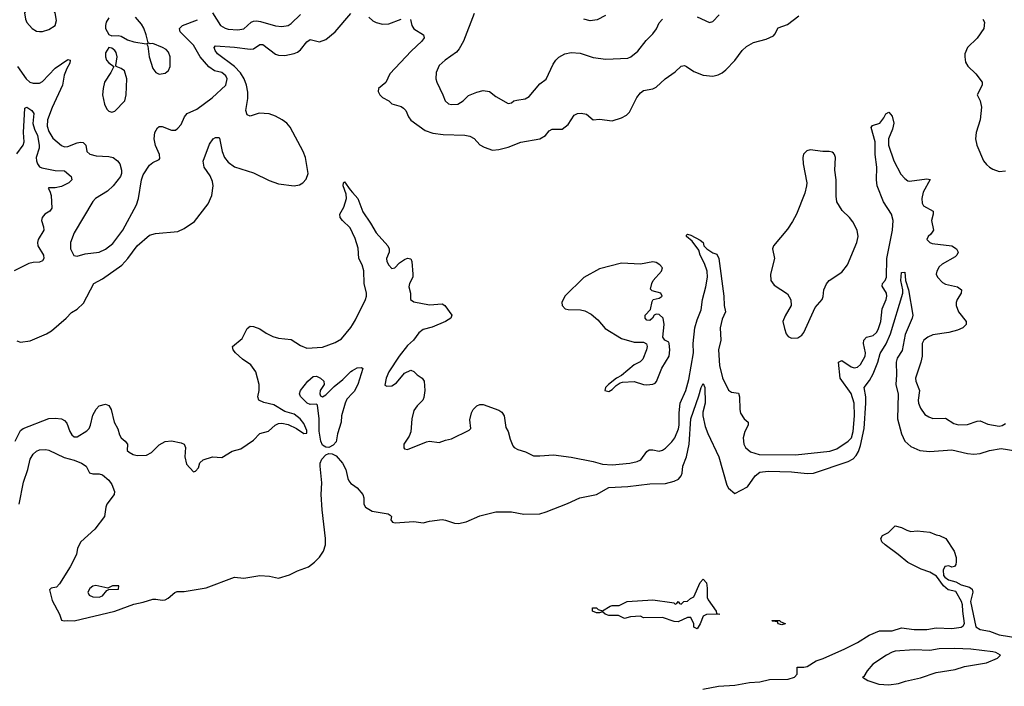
# Model space of a CAD drawing. Header units: inches. Extents: x 1694797 to 1849917, y 907313 to 1017959.
# Tile 122 of 256: x 1727884 to 1734143, y 962812 to 967046. Entities that reach past the tile are written whole.
import ezdxf

# ---------------------------------------------------------------- set-up
doc = ezdxf.new("R2010")
doc.units = ezdxf.units.IN
doc.header["$MEASUREMENT"] = 0
doc.layers.add('B7926', color=7, linetype='Continuous')
doc.layers.add('B7936', color=7, linetype='Continuous')

msp = doc.modelspace()

# ---------------------------------------------------------------- linework, layer by layer
at = {"layer": 'B7926', "color": 5}
for points, elevation in [([(1728050, 967138.7), (1727990, 967138.7), (1727953.4, 967126.6), (1727926.8, 967110), (1727914, 967090), (1727922, 967050), (1727930, 967028), (1727963, 966990), (1727990, 966974.4), (1728010, 966970.4), (1728030, 966970.4), (1728070, 966983), (1728109.2, 967010), (1728118.7, 967041.3), (1728109.6, 967090), (1728085.4, 967125.4), (1728070, 967135.1)], 660), ([(1728450, 966869.2), (1728430, 966835.3), (1728430.4, 966810), (1728436.4, 966790), (1728450, 966773), (1728482, 966750), (1728463.8, 966710), (1728423.6, 966650), (1728413.8, 966610), (1728411.3, 966568.7), (1728422.6, 966510), (1728438.8, 966478.8), (1728450, 966465.7), (1728470, 966459.5), (1728490, 966466), (1728552.1, 966530), (1728560.3, 966570), (1728565.6, 966670), (1728550, 966722), (1728530, 966737), (1728498, 966750), (1728495.3, 966755.3), (1728504.2, 966810), (1728497.1, 966837.1), (1728489.6, 966849.6), (1728470, 966866)], 660), ([(1728367.8, 963452.2), (1728350, 963448), (1728330, 963433.3), (1728318.2, 963410), (1728325.7, 963390), (1728350, 963380.2), (1728390, 963378.3), (1728410, 963387.8), (1728438.7, 963421.3), (1728450, 963427), (1728513.2, 963430), (1728515.3, 963450), (1728474, 963450), (1728444.5, 963435.5)], 580)]:
    msp.add_lwpolyline(points, close=True, dxfattribs=dict(at, elevation=elevation))
for points, elevation in [([(1727865.7, 965005.7), (1727890, 964998.7), (1727950, 965006.5), (1728055.1, 965050), (1728086, 965070), (1728180.5, 965150), (1728212.9, 965187.1), (1728250, 965207.6), (1728290, 965246.5), (1728355.6, 965370), (1728410, 965401.2), (1728532.5, 965487.5), (1728571.7, 965530), (1728630, 965610.2), (1728710, 965677.4), (1728748.5, 965688.5), (1728890, 965701.1), (1728930, 965719.5), (1728996.5, 965763.5), (1729082.7, 965877.3), (1729105, 965930), (1729113.7, 965990), (1729110, 966019.3), (1729094.1, 966054.1), (1729057.4, 966110), (1729051.5, 966148.5), (1729090, 966254.8), (1729114, 966290), (1729130, 966298), (1729150, 966298.8), (1729154.4, 966294.4), (1729171.8, 966210), (1729186.5, 966170), (1729210, 966140.7), (1729250, 966111.2), (1729370, 966074), (1729470, 966024.2), (1729530, 966002.8), (1729630, 965991.6), (1729662.5, 965997.5), (1729685.1, 966010), (1729705.9, 966034.1), (1729717, 966070), (1729700.5, 966170), (1729687.2, 966210), (1729603.3, 966363.3), (1729581.8, 966390), (1729553.1, 966410), (1729510, 966433.9), (1729470, 966448.6), (1729407.2, 966452.8), (1729350, 966434), (1729330, 966442), (1729322.7, 966470), (1729334.5, 966545.5), (1729334.9, 966585.1), (1729325.9, 966630), (1729310.9, 966670), (1729287.9, 966707.9), (1729249.9, 966750), (1729142.5, 966830), (1729127.2, 966850), (1729121.1, 966870), (1729130, 966879.5), (1729250, 966871.9), (1729350, 966859.8), (1729370, 966862.2), (1729410, 966889.1), (1729430, 966889.2), (1729510, 966827.6), (1729530, 966821), (1729570, 966819.7), (1729629.1, 966830.9), (1729650, 966840.8), (1729670, 966855.2), (1729710, 966904.9), (1729730, 966919.7), (1729790, 966906.2), (1729830, 966919.7), (1729889.8, 966970), (1729990, 967085.5)], 620), ([(1727869.4, 966750), (1727925.8, 966670), (1727949.6, 966649.6), (1727970, 966642.3), (1728010, 966643.8), (1728030, 966654.4), (1728110, 966738.6), (1728190, 966793.7), (1728204.7, 966790), (1728203.7, 966770), (1728183.8, 966736.2), (1728166.8, 966693.2), (1728156.4, 966630), (1728090, 966488.5), (1728060.4, 966410), (1728059.5, 966370), (1728070, 966336), (1728094.7, 966294.7), (1728150, 966246.3), (1728170, 966239.1), (1728190, 966240.6), (1728250, 966264.1), (1728270, 966269.1), (1728286.7, 966266.7), (1728305.3, 966250), (1728310.4, 966210), (1728330, 966192.2), (1728370, 966182.3), (1728450, 966177.3), (1728478, 966170), (1728506.7, 966150), (1728521.3, 966130), (1728532.2, 966090), (1728532, 966070), (1728524.2, 966050), (1728479.1, 965990), (1728441.9, 965958.1), (1728365.5, 965910), (1728350, 965892.3), (1728230, 965691.8), (1728206.5, 965630), (1728206.3, 965590), (1728228.9, 965548.9), (1728250, 965545.3), (1728301.1, 965558.9), (1728390, 965570.2), (1728430, 965588.4), (1728475.3, 965624.7), (1728540.3, 965710), (1728627.4, 965870), (1728638.5, 965910), (1728658.3, 966030), (1728670, 966060.7), (1728710, 966122), (1728730, 966139.1), (1728770, 966158), (1728774.8, 966165.2), (1728772.3, 966190), (1728747.7, 966247.7), (1728738.8, 966290), (1728743.9, 966330), (1728760.6, 966359.4), (1728770, 966368.2), (1728790, 966367), (1728850, 966343.8), (1728874.4, 966345.6), (1728890, 966356.5), (1728910, 966380.9), (1728931.5, 966430), (1728949.3, 966450.7), (1729010, 966476.9), (1729106.9, 966550), (1729194, 966630), (1729203.5, 966670), (1729195, 966690), (1729170, 966709.8), (1729122.1, 966722.1), (1729085.8, 966745.8), (1729030.6, 966810.6), (1728990, 966884.7), (1728903.4, 966970), (1728900.7, 966990), (1728919.1, 967010), (1729013.8, 967046.2)], 640), ([(1728450, 967059), (1728434, 967030), (1728430.6, 967010), (1728430.7, 966990), (1728450, 966951.3), (1728470, 966944.7), (1728510, 966946), (1728530, 966940.7), (1728570, 966919.1), (1728610, 966906.4), (1728688, 966892), (1728698, 966898), (1728694, 966886), (1728698.8, 966878.8), (1728706.3, 966810), (1728730, 966736.3), (1728750, 966710.4), (1728770, 966701.3), (1728810, 966706.7), (1728830, 966723), (1728840.5, 966750), (1728840.5, 966810), (1728830, 966839.3), (1728815.9, 966855.9), (1728792.7, 966870), (1728730, 966894.5), (1728713.6, 966893.6), (1728700.2, 966900.2), (1728689.2, 966950.8), (1728672.5, 966992.5), (1728657.7, 967017.7), (1728621.3, 967061.3)], 660), ([(1729110, 967089.1), (1729161.2, 967010), (1729190, 966991.7), (1729210, 966986), (1729270, 966982.5), (1729310, 966988.8), (1729354.8, 967030), (1729370, 967037.4), (1729390, 967039.6), (1729415.7, 967035.7), (1729510, 967007), (1729550, 967003.5), (1729590, 967008.6), (1729610, 967021.2), (1729670, 967078.2)], 640), ([(1727866.5, 966193.5), (1727905.7, 966250), (1727912.5, 966270), (1727908.8, 966330), (1727916.2, 966483.8), (1727930, 966491.2), (1727962.3, 966470), (1727973.7, 966450), (1727967.8, 966387.8), (1727978.5, 966350), (1727996.4, 966310), (1728007.7, 966250), (1728007.6, 966230), (1727989.6, 966170), (1727990.1, 966150), (1727996.8, 966130), (1728010, 966112.6), (1728025.7, 966105.7), (1728110, 966088.5), (1728170, 966086), (1728210.4, 966050), (1728216.5, 966030), (1728196.1, 966010), (1728150, 965986.2), (1728110, 965977.3), (1728070, 965979), (1728064.5, 965975.5), (1728076.5, 965956.5), (1728084.2, 965930), (1728089.2, 965850), (1728076, 965830), (1728044.2, 965810), (1728026.5, 965790), (1728022.6, 965770), (1728035.9, 965730), (1728037.7, 965710), (1728002.3, 965650), (1727996.8, 965630), (1728000.2, 965610), (1728035.5, 965550), (1728037.8, 965530), (1728030, 965515.4), (1728010, 965506), (1727970, 965503.7), (1727943.2, 965496.8), (1727850, 965451.9)], 620), ([(1730000, 965691.7), (1729984.7, 965724.7), (1729936.8, 965770), (1729922.3, 965790), (1729919.7, 965810), (1729945.3, 965854.7), (1729961.4, 965910), (1729958.7, 965938.7), (1729941.1, 965990), (1729942.7, 966010), (1729950, 966016.3), (1729985.9, 965965.9), (1730000, 965949.6)], 580), ([(1727855.1, 964370), (1727890, 964437.1), (1727906.6, 964450), (1728070, 964513.1), (1728110, 964515.8), (1728150.4, 964510.4), (1728170, 964500.7), (1728184.4, 964484.4), (1728203.1, 964430), (1728214.9, 964410), (1728230, 964397.6), (1728250, 964397), (1728310, 964434.9), (1728325.1, 964450), (1728334.2, 964470), (1728350, 964534), (1728370, 964573.4), (1728390, 964593.4), (1728430, 964604.9), (1728450, 964594.8), (1728465.3, 964570), (1728485.5, 964490), (1728507.5, 964447.5), (1728517.7, 964410), (1728528.7, 964390), (1728554, 964370), (1728568.7, 964350), (1728568.4, 964310), (1728580, 964300), (1728605.1, 964285.1), (1728630, 964278.1), (1728690, 964280.6), (1728722.4, 964297.6), (1728770, 964346.2), (1728810, 964367.2), (1728850, 964371.1), (1728910, 964359), (1728930, 964350.3), (1728938.4, 964330), (1728934.8, 964270), (1728943.8, 964223.8), (1728990, 964174.8), (1729002, 964178), (1729020.2, 964199.8), (1729030, 964231), (1729050, 964250.8), (1729110, 964270.5), (1729170, 964264.9), (1729234.8, 964305.2), (1729290, 964321), (1729370, 964376), (1729410, 964418.8), (1729466.3, 964433.7), (1729509, 964470), (1729530, 964480.5), (1729550, 964484.4), (1729590, 964476), (1729643, 964450), (1729690, 964418.7), (1729710, 964421), (1729710, 964436), (1729690, 964481.5), (1729666.8, 964510), (1729630, 964540.6), (1729570, 964558.4), (1729499.7, 964599.7), (1729435.6, 964615.6), (1729403.9, 964630), (1729399.1, 964650), (1729405.9, 964690), (1729405.9, 964730), (1729385.3, 964810), (1729353.1, 964853.1), (1729301, 964890), (1729256.2, 964930), (1729240.7, 964950), (1729237.2, 964970), (1729299.3, 965020.7), (1729330, 965085.5), (1729350, 965100.5), (1729370, 965098.4), (1729410, 965083.7), (1729450, 965054.4), (1729493.3, 965033.3), (1729530, 965022.4), (1729610, 965014.7), (1729670, 964976.2), (1729710, 964959.7), (1729810, 964965.5), (1729890, 964995.5), (1729930, 965019), (1729990, 965091.7), (1730000, 965108.3)], 580), ([(1730000, 964674.1), (1729964.7, 964635.3), (1729952.9, 964610), (1729930.2, 964530), (1729928.1, 964490), (1729904.6, 964415.4), (1729895.4, 964364.6), (1729877.1, 964342.9), (1729850, 964329.8), (1729830, 964331.7), (1729810, 964343.2), (1729797.7, 964370), (1729787.5, 964432.5), (1729787, 964510), (1729777.4, 964597.4), (1729770, 964603.7), (1729730, 964601.4), (1729711.8, 964610), (1729670, 964652.3), (1729662.3, 964670), (1729669.8, 964690), (1729715.6, 964750), (1729750, 964779.5), (1729770, 964783.1), (1729797, 964770), (1729817.4, 964750), (1729818.9, 964730), (1729794, 964690), (1729793, 964670), (1729797.3, 964657.3), (1729810, 964650.6), (1729830, 964662.7), (1729882.6, 964717.4), (1729939.1, 964760.9), (1729990, 964812.2), (1730000, 964817.8)], 560), ([(1727879.9, 963970), (1727908.9, 964108.9), (1727936.7, 964190), (1727950, 964254.4), (1727970, 964287.2), (1727990, 964304.9), (1728010, 964314.7), (1728050, 964316.9), (1728070, 964311), (1728165.9, 964265.9), (1728230, 964249.4), (1728277, 964230), (1728307.4, 964210), (1728328.6, 964168.6), (1728350, 964162), (1728390, 964161.9), (1728410, 964154.8), (1728450, 964120.7), (1728470, 964094.2), (1728486.5, 964050), (1728484.1, 964030), (1728438.3, 963970), (1728431, 963950), (1728423.2, 963890), (1728362.3, 963810), (1728273.2, 963730), (1728252.1, 963690), (1728244.4, 963650), (1728205.7, 963570), (1728137.9, 963462.1), (1728117.6, 963442.4), (1728084.2, 963435.8), (1728074.3, 963425.7), (1728090, 963357.6), (1728136.5, 963270), (1728150, 963231.3), (1728167.3, 963227.3), (1728189.7, 963230.3), (1728230, 963227.2), (1728489.9, 963290.1), (1728610, 963334), (1728670, 963346), (1728730, 963364.6), (1728750, 963365.8), (1728790, 963359.2), (1728810, 963361.8), (1728828.2, 963371.8), (1728870, 963407.7), (1728886.3, 963413.7), (1728930, 963413.3), (1729070, 963438.4), (1729250, 963504.6), (1729310, 963498.3), (1729410, 963515.8), (1729471.5, 963511.5), (1729530, 963499.3), (1729599.2, 963520.8), (1729650, 963546), (1729719.3, 963570), (1729758.8, 963601.2), (1729790, 963633.4), (1729814.5, 963670), (1729827.8, 963710), (1729828.1, 963751.9), (1729806.2, 963933.8), (1729800.5, 964030), (1729803.9, 964103.9), (1729793.4, 964210), (1729795, 964230), (1729805.5, 964254.5), (1729830, 964283.4), (1729850, 964291), (1729870, 964289.1), (1729895, 964275), (1729935.8, 964230), (1729956.9, 964190), (1729970, 964131), (1729977, 964117), (1729990, 964100.7), (1730000, 964093.9)], 560)]:
    msp.add_lwpolyline(points, dxfattribs=dict(at, elevation=elevation))
at = {"layer": 'B7936', "color": 5}
for points, elevation in [([(1730102.7, 967062.7), (1730130, 967038.3), (1730150, 967027.9), (1730190, 967018.2), (1730230, 967020.2), (1730310.2, 967050.2)], 620), ([(1730367.7, 967047.7), (1730377.2, 967010), (1730388.8, 966988.8), (1730450.5, 966950), (1730455.8, 966930), (1730441.1, 966910), (1730372.8, 966847.2), (1730237.6, 966702.4), (1730212.5, 966647.5), (1730165.3, 966610), (1730164, 966590), (1730173.1, 966570), (1730190, 966553.1), (1730230.2, 966530.2), (1730250, 966512.7), (1730310, 966494.3), (1730324.9, 966484.9), (1730339.5, 966470), (1730355.8, 966430), (1730370, 966408.2), (1730461.8, 966341.8), (1730510, 966326.2), (1730576.4, 966316.4), (1730712.9, 966312.9), (1730746.7, 966306.7), (1730772.4, 966292.4), (1730810, 966250.4), (1730836.4, 966236.4), (1730890, 966217.7), (1730930, 966220.8), (1730990, 966236.9), (1731070, 966267.7), (1731190, 966288.8), (1731227.6, 966310), (1731250, 966340.4), (1731269.2, 966350), (1731332.7, 966350), (1731370, 966380.5), (1731410, 966439.1), (1731430, 966450.4), (1731453.3, 966453.3), (1731486.7, 966446.7), (1731530, 966410.4), (1731570, 966413.7), (1731650, 966404), (1731710, 966422.3), (1731740.9, 966439.1), (1731761.5, 966458.5), (1731808.4, 966551.6), (1731830, 966582.6), (1731850, 966597.4), (1731910, 966607), (1731930, 966618), (1731987, 966670), (1732050, 966714.9), (1732090, 966751.8), (1732110, 966754.9), (1732122.8, 966750), (1732170, 966717.6), (1732230, 966694), (1732290, 966686.7), (1732324.9, 966695.1), (1732350, 966708.2), (1732372.3, 966727.7), (1732430, 966787.7), (1732477, 966850), (1732503.9, 966876.1), (1732550, 966902.4), (1732630, 966923), (1732675.3, 966944.7), (1732685.4, 966954.6), (1732705.9, 966994.1), (1732765.3, 967014.7), (1732838, 967070)], 620), ([(1730774.2, 967085.8), (1730704.7, 966910), (1730678.5, 966861.5), (1730660.6, 966839.4), (1730588.7, 966790), (1730550, 966754.7), (1730531.3, 966710), (1730530.2, 966670), (1730535.8, 966650), (1730574.6, 966570), (1730588.9, 966530), (1730610, 966512.2), (1730630, 966507.4), (1730670, 966510.3), (1730703, 966530), (1730736.3, 966563.7), (1730790, 966586.9), (1730830, 966596), (1730870.3, 966590.3), (1730910, 966559.3), (1730990, 966513.4), (1731010, 966517.3), (1731025.2, 966530), (1731043.9, 966536.1), (1731096.9, 966543.1), (1731122.5, 966557.5), (1731190, 966639.1), (1731231, 966669), (1731275.6, 966764.4), (1731291.5, 966788.5), (1731311.6, 966808.4), (1731350, 966830.3), (1731390, 966837.6), (1731446.3, 966833.7), (1731530, 966807), (1731610, 966794.9), (1731750, 966800.9), (1731770, 966810.3), (1731813.5, 966846.5), (1731866.6, 966913.4), (1731910, 966955.6), (1731931.9, 966988.1), (1731950, 967026.7), (1731970, 967050.6)], 640), ([(1731608.1, 967071.9), (1731555.3, 967044.7), (1731510, 967038.7), (1731470, 967049.8)], 640), ([(1732190, 967064.4), (1732270, 967028.4), (1732290, 967034.9), (1732330, 967077.1)], 640), ([(1734007, 967050), (1734017, 967030), (1734013.2, 966990), (1733970.1, 966929.9), (1733908.7, 966870), (1733892.6, 966830), (1733891.4, 966810), (1733897, 966777), (1733911.1, 966751.1), (1733962.9, 966702.9), (1734001.7, 966650), (1734002.6, 966630), (1733970.5, 966570), (1733990.3, 966530), (1733997.4, 966490), (1733989.1, 966410), (1733963.6, 966330), (1733961.3, 966290), (1733968.1, 966250), (1734010.3, 966150), (1734030, 966125.7), (1734050.2, 966110.2), (1734070, 966097.4), (1734110, 966082.3), (1734150, 966085.5)], 620), ([(1730000, 965949.6), (1730034.3, 965910), (1730065.6, 965825.6), (1730114.6, 965754.6), (1730150, 965692.9), (1730225.2, 965610), (1730232.8, 965590), (1730232.2, 965570), (1730215.8, 965530), (1730218.9, 965510), (1730230, 965486.7), (1730250, 965466.7), (1730268, 965470), (1730299, 965501), (1730330, 965522.4), (1730350, 965532.3), (1730370, 965526.7), (1730377.1, 965510), (1730383.1, 965430), (1730382.6, 965410), (1730363.1, 965370), (1730359, 965350), (1730368.2, 965310), (1730368.4, 965268.4), (1730390, 965254.9), (1730490, 965235.8), (1730570, 965242), (1730586.8, 965230), (1730631, 965170), (1730624.7, 965150), (1730591.3, 965130), (1730506.8, 965093.2), (1730450, 965077.6), (1730422.1, 965057.9), (1730386.9, 965010), (1730350, 964976.2), (1730296.6, 964910), (1730230.1, 964810), (1730213.5, 964770), (1730205.9, 964725.9), (1730219.1, 964719.1), (1730250, 964720.2), (1730280.2, 964739.8), (1730330, 964801.3), (1730370, 964820.7), (1730390, 964811), (1730410, 964791.3), (1730442, 964770), (1730456, 964750), (1730458.8, 964690), (1730454, 964646), (1730446, 964630), (1730410, 964594.5), (1730390, 964563.7), (1730377.6, 964510), (1730371.2, 964428.8), (1730359.3, 964400.7), (1730327, 964350), (1730326.2, 964326.2), (1730330, 964321), (1730350, 964317.3), (1730470, 964364.6), (1730490, 964368.5), (1730550, 964360.5), (1730590, 964376.3), (1730630, 964383), (1730740.9, 964439.1), (1730752.3, 964450), (1730744.9, 964504.9), (1730756.2, 964550), (1730767.4, 964570), (1730790, 964592.7), (1730810, 964601.5), (1730830, 964602.6), (1730930, 964566), (1730950, 964553.7), (1730964.6, 964530), (1730975.4, 964455.4), (1730990.2, 964430.2), (1731002.3, 964382.3), (1731019.5, 964339.5), (1731028.5, 964328.5), (1731050, 964315.5), (1731100.5, 964300.5), (1731150, 964277), (1731190, 964275.3), (1731277.6, 964282.4), (1731390, 964267.2), (1731530, 964239.7), (1731590, 964222.7), (1731650, 964219.1), (1731762, 964230), (1731810, 964239.3), (1731832.3, 964250), (1731870, 964303.6), (1731886.3, 964313.6), (1731910, 964314.2), (1731950, 964305.8), (1731970, 964311.3), (1731990, 964325.5), (1732030, 964364.7), (1732048.9, 964390), (1732072.2, 964447.8), (1732077.1, 964470), (1732076.5, 964550), (1732083.1, 964610), (1732118.4, 964690), (1732138.9, 964761.1), (1732166.8, 964930), (1732166, 964990), (1732175.6, 965090), (1732190, 965140.7), (1732215.8, 965204.2), (1732225.4, 965270), (1732247, 965350), (1732257, 965410), (1732254.4, 965450), (1732237.3, 965497.3), (1732210.5, 965550), (1732201.3, 965581.3), (1732159.5, 965639.5), (1732122.4, 965670), (1732122.4, 965677.6), (1732130, 965684), (1732150, 965678.4), (1732210, 965646), (1732228, 965630), (1732233.4, 965610), (1732251.8, 965590), (1732290, 965565.2), (1732316.1, 965556.1), (1732329.2, 965530), (1732360.1, 965290), (1732361.5, 965230), (1732371.9, 965190), (1732350, 965144), (1732337.3, 965090), (1732341, 965010), (1732327.2, 964950), (1732332.8, 964850), (1732352.4, 964772.4), (1732390, 964693), (1732410, 964681.1), (1732453.8, 964673.8), (1732460.2, 964650), (1732461.6, 964570), (1732467, 964547), (1732490, 964511.3), (1732516, 964490), (1732514.2, 964470), (1732493.4, 964430), (1732483.5, 964390), (1732487.1, 964350), (1732498.2, 964330), (1732530, 964301.8), (1732584.7, 964284.7), (1732816.9, 964283.1), (1733035, 964305), (1733078.6, 964321.4), (1733150.9, 964369.1), (1733172.5, 964390), (1733183.2, 964430), (1733191.8, 964530), (1733189, 964610), (1733170, 964672.2), (1733101, 964770), (1733089.9, 964870.1), (1733110, 964881.8), (1733170, 964842.2), (1733190, 964835), (1733210, 964838.5), (1733230, 964856.2), (1733258.7, 964910), (1733260.1, 964930), (1733249.1, 964990), (1733249.5, 965010.5), (1733268.2, 965030), (1733310, 965039.4), (1733330, 965059.7), (1733341.1, 965078.9), (1733358, 965130), (1733366.7, 965210), (1733391.5, 965268.5), (1733395.9, 965290), (1733393.7, 965310), (1733367.3, 965352.7), (1733369.1, 965370), (1733386.7, 965390), (1733393.9, 965410), (1733395.8, 965530), (1733432.7, 965710), (1733437.6, 965770), (1733425.6, 965810), (1733376.4, 965890), (1733335.4, 965990), (1733330.4, 966030), (1733332.6, 966110), (1733323.4, 966190), (1733321.5, 966270), (1733298, 966362), (1733305.1, 966374.9), (1733351.5, 966388.5), (1733377.6, 966422.4), (1733390, 966448), (1733410, 966458), (1733430, 966433.4), (1733440.7, 966390), (1733432.2, 966350), (1733408.1, 966290), (1733406.4, 966250), (1733440.1, 966150), (1733485, 966065), (1733510, 966037.6), (1733530, 966023.1), (1733540.8, 966020.8), (1733650, 966036.5), (1733671.5, 966031.5), (1733628.2, 965951.8), (1733618.1, 965910), (1733621.9, 965881.9), (1733630, 965864.6), (1733691.3, 965830), (1733691.9, 965810), (1733681.5, 965770), (1733693.8, 965710), (1733676.7, 965683.3), (1733659.1, 965670), (1733650.6, 965650), (1733670.3, 965630.3), (1733685.6, 965625.6), (1733809.2, 965609.2), (1733839.5, 965590), (1733850.4, 965570), (1733842.6, 965550), (1733830, 965539.8), (1733747.5, 965492.5), (1733730, 965476.3), (1733714.4, 965450), (1733710.5, 965430), (1733718, 965410), (1733750, 965377.1), (1733770, 965367.4), (1733846.8, 965350), (1733870.4, 965330), (1733868.4, 965310), (1733843.1, 965270), (1733837, 965250), (1733838, 965230), (1733851.6, 965190), (1733900.4, 965130), (1733901.6, 965110), (1733880.7, 965090), (1733845.4, 965074.6), (1733790, 965059.8), (1733690, 965044), (1733657, 965030), (1733631.5, 965010), (1733622.2, 964990), (1733620.2, 964910), (1733613.8, 964870), (1733579.7, 964770), (1733581.8, 964750), (1733603.5, 964690), (1733595.2, 964630), (1733597.6, 964610), (1733610, 964579.1), (1733639.1, 964539.1), (1733662.7, 964522.7), (1733690, 964512.3), (1733770, 964515.8), (1733821.6, 964481.6), (1733852.6, 964472.6), (1733910, 964475), (1733970, 964495.8), (1733990, 964498.3), (1734038, 964478), (1734110, 964465.2), (1734130, 964468.5), (1734150, 964482)], 580), ([(1730000, 965108.3), (1730019.4, 965140.6), (1730082.8, 965270), (1730089.1, 965290), (1730089.3, 965310), (1730073.6, 965370), (1730071.9, 965451.9), (1730060.9, 965490), (1730039.8, 965530), (1730034.9, 965594.9), (1730016.4, 965656.4), (1730000, 965691.7)], 580), ([(1730000, 964093.9), (1730030, 964073.4), (1730065.5, 964030), (1730071.7, 964010), (1730071.6, 963970), (1730081.7, 963950), (1730125.2, 963925.2), (1730226.6, 963906.6), (1730239.9, 963899.9), (1730247.3, 963890), (1730244, 963870), (1730254.8, 963854.8), (1730270.7, 963850.7), (1730390, 963858), (1730450, 963850.4), (1730490, 963860.5), (1730570, 963870.6), (1730590, 963868), (1730647.7, 963847.7), (1730673.9, 963846.1), (1730723.3, 963856.7), (1730810, 963894.4), (1730910, 963919.3), (1731010, 963919.3), (1731090, 963904.9), (1731190, 963908.4), (1731230, 963919.5), (1731366.3, 963973.7), (1731444, 964010), (1731550, 964030.2), (1731630, 964075.9), (1731750, 964080.2), (1731890, 964097.5), (1731990, 964099.7), (1732045.6, 964114.4), (1732071.4, 964128.6), (1732089.7, 964150), (1732094.7, 964165.3), (1732099.3, 964210), (1732122.3, 964270), (1732140.7, 964350), (1732150.9, 964510.9), (1732202, 964658), (1732215.6, 964710), (1732230, 964736.3), (1732239.6, 964710), (1732242.8, 964610), (1732227.4, 964552.6), (1732226.4, 964530), (1732242.7, 964462.7), (1732258, 964418), (1732328.8, 964268.8), (1732378.6, 964090), (1732390.3, 964070), (1732430, 964037.1), (1732510, 964079), (1732559.7, 964150), (1732590, 964172.7), (1732641.9, 964178.1), (1732790, 964174), (1732890, 964164.5), (1732930, 964166.7), (1733150, 964240.1), (1733182.1, 964257.9), (1733202.1, 964277.9), (1733216.9, 964303.1), (1733230, 964341.7), (1733252.9, 964450), (1733264.1, 964610), (1733263.5, 964650), (1733252.7, 964710), (1733286, 964754), (1733310, 964796.2), (1733339.5, 964870), (1733354.2, 964925.8), (1733391.8, 964988.2), (1733419.9, 965050), (1733498, 965310), (1733498.7, 965330), (1733484.8, 965390), (1733490, 965440.7), (1733510, 965442.8), (1733515.5, 965390), (1733533.5, 965330), (1733562.3, 965170), (1733558.3, 965150), (1733512.8, 965047.2), (1733494.2, 964945.8), (1733463.1, 964896.9), (1733455.1, 964870), (1733458.3, 964790), (1733454.2, 964730), (1733467.6, 964667.6), (1733463.8, 964510), (1733490, 964415.5), (1733511.4, 964370), (1733550, 964335.8), (1733605.5, 964310), (1733670, 964303), (1733810, 964314.7), (1733910, 964291), (1733950, 964286.3), (1733990, 964290.2), (1734049.9, 964310.1), (1734122.6, 964322.6), (1734270, 964299.5)], 560), ([(1730000, 964817.8), (1730030, 964834.6), (1730057.3, 964837.3), (1730064.7, 964830), (1730033, 964730), (1730010, 964685.1), (1730000, 964674.1)], 560), ([(1732225.9, 962794.1), (1732326.6, 962813.4), (1732430, 962818.4), (1732524.4, 962835.6), (1732590, 962839.5), (1732650, 962854.7), (1732770, 962857.2), (1732809, 962870), (1732827, 962890), (1732826.8, 962933.2), (1732870, 962933.6), (1732890, 962938.9), (1732947.1, 962972.9), (1732992, 962988), (1733130, 963049.7), (1733210, 963090.4), (1733283.5, 963136.5), (1733350, 963165), (1733430, 963164.6), (1733490, 963183.8), (1733570, 963172.8), (1733650, 963173.3), (1733710, 963183), (1733810, 963178.8), (1733870, 963188), (1733882.8, 963197.2), (1733889.4, 963210.6), (1733878.9, 963290), (1733878.1, 963330), (1733872.3, 963350), (1733834.8, 963414.8), (1733785.8, 963425.8), (1733755.8, 963450), (1733712.5, 963512.5), (1733670, 963536.9), (1733615.8, 963555.8), (1733530, 963599.5), (1733469.7, 963649.7), (1733385.2, 963710), (1733365.2, 963730), (1733358, 963750), (1733368, 963770), (1733408, 963790), (1733450, 963832), (1733490, 963821), (1733523.5, 963803.5), (1733550, 963796), (1733590, 963798.8), (1733670, 963790.8), (1733710, 963774), (1733730.4, 963770.4), (1733770.8, 963750), (1733825.5, 963670), (1733837.1, 963630), (1733836.7, 963603.3), (1733834.2, 963585.8), (1733826.4, 963573.6), (1733810.4, 963569.6), (1733790, 963577), (1733765.9, 963574.1), (1733754, 963550), (1733756.9, 963516.9), (1733765.3, 963505.3), (1733788.9, 963488.9), (1733835.7, 963475.7), (1733870, 963455.8), (1733922.7, 963442.7), (1733938.6, 963430), (1733943.7, 963410), (1733929.2, 963350), (1733962.3, 963190), (1733990, 963172), (1734050, 963163.3), (1734110, 963140.1), (1734230, 963120.4)], 540)]:
    msp.add_lwpolyline(points, dxfattribs=dict(at, elevation=elevation))
for points, elevation in [([(1732910, 966220.5), (1732887.7, 966212.3), (1732867.8, 966192.2), (1732862.6, 966170), (1732865.2, 966130), (1732887.2, 966010), (1732886.7, 965990), (1732875.6, 965944.4), (1732822, 965810), (1732796, 965764), (1732764.6, 965715.4), (1732675.8, 965610), (1732670.4, 965590), (1732681.7, 965530), (1732657.3, 965430), (1732659.6, 965390), (1732680.7, 965360.7), (1732765.5, 965305.5), (1732786.2, 965266.2), (1732788, 965230), (1732750, 965165.2), (1732736.4, 965130), (1732745.1, 965085.1), (1732756.3, 965050), (1732770, 965034), (1732790, 965024.4), (1732830, 965026), (1732856.6, 965043.4), (1732870, 965058.8), (1732941.1, 965218.9), (1732984.5, 965270), (1732991.4, 965288.6), (1732996.3, 965330), (1733012.1, 965367.9), (1733030.9, 965389.1), (1733110, 965442.6), (1733146.9, 965490), (1733205.6, 965630), (1733214.5, 965670), (1733207.2, 965710), (1733181.5, 965761.5), (1733158.9, 965790), (1733113.3, 965833.3), (1733079.7, 965890), (1733073.6, 965926.4), (1733074.2, 966030), (1733065.1, 966090), (1733070.9, 966170), (1733064.7, 966190), (1733057.7, 966197.7), (1733050, 966204.7), (1733030, 966209.7), (1732988.7, 966208.7)], 620), ([(1731910, 965507.6), (1731830, 965492.8), (1731710, 965499.7), (1731570, 965462.9), (1731470, 965409.6), (1731350.4, 965290), (1731330.3, 965250), (1731332.2, 965230), (1731351, 965210), (1731370, 965204.9), (1731450, 965203.1), (1731476.2, 965196.2), (1731516.7, 965176.7), (1731559.2, 965139.2), (1731605.1, 965085.1), (1731710, 965020.3), (1731790, 964997.6), (1731850, 964997.1), (1731868, 964988), (1731872.7, 964970), (1731868.4, 964950), (1731845.5, 964890), (1731827.5, 964872.5), (1731790, 964854.7), (1731710, 964786), (1731678, 964770), (1731627.3, 964730), (1731607.3, 964710), (1731604.7, 964690), (1731630, 964685.5), (1731650, 964697.3), (1731676.9, 964723.1), (1731701, 964739), (1731716.3, 964743.7), (1731790, 964748.4), (1731849.1, 964729.1), (1731870, 964726.9), (1731909.8, 964730.2), (1731923, 964737), (1731932, 964748), (1731966.8, 964833.2), (1732013, 964910), (1732018.1, 964950), (1732013.1, 964990), (1732010, 964997), (1731985.2, 965010), (1731972, 965030), (1731980.5, 965110), (1731975.6, 965150), (1731950, 965174), (1731930, 965175.8), (1731917.3, 965170), (1731907.3, 965150), (1731890, 965135.1), (1731870, 965138), (1731859.5, 965150), (1731860.7, 965170), (1731894.3, 965205.7), (1731904, 965256), (1731911.4, 965268.6), (1731950, 965276.5), (1731967.6, 965290), (1731959.6, 965310), (1731904.7, 965324.7), (1731894.6, 965334.6), (1731902, 965370), (1731912.1, 965390), (1731963.5, 965450), (1731969.7, 965470), (1731953.6, 965490), (1731930, 965503.1)], 620), ([(1732190, 963178), (1732170, 963188), (1732169.3, 963210), (1732150, 963248.7), (1732130, 963248.7), (1732070, 963222), (1732044.7, 963224.7), (1731970, 963249), (1731850, 963248), (1731830, 963258), (1731766.4, 963253.6), (1731730, 963242), (1731690, 963262), (1731630, 963262), (1731606, 963270), (1731590, 963286), (1731570, 963278), (1731550, 963278), (1731526, 963290), (1731526, 963310), (1731550.5, 963310.5), (1731561, 963301), (1731590, 963292), (1731638, 963322), (1731650, 963326), (1731694.6, 963325.4), (1731746, 963350), (1731910, 963360.7), (1732030, 963344.7), (1732042, 963342), (1732050, 963334), (1732062, 963338), (1732070, 963351.3), (1732078, 963338), (1732090, 963334), (1732106, 963350), (1732130, 963352), (1732148, 963370), (1732170, 963381), (1732210, 963472), (1732230, 963492), (1732250.8, 963470), (1732255.5, 963435.5), (1732255.2, 963375.2), (1732260.4, 963360.4), (1732312, 963290), (1732314, 963274), (1732334, 963270), (1732250, 963268), (1732230, 963258), (1732210, 963208)], 540), ([(1732730, 963202), (1732706, 963210), (1732702, 963222), (1732670, 963226), (1732666, 963230), (1732714, 963230), (1732722, 963222), (1732750, 963212), (1732750, 963208.7)], 540), ([(1733828.7, 963051.3), (1733730, 963049.4), (1733670, 963040.1), (1733570, 963043.1), (1733450, 963035.1), (1733430, 963029.4), (1733394.3, 963010), (1733307.4, 962952.6), (1733271.5, 962910), (1733250, 962874.5), (1733241, 962870), (1733275.5, 962850), (1733345.5, 962825.5), (1733410, 962822.4), (1733470, 962829.4), (1733515, 962845), (1733610, 962866.3), (1733710, 962900.2), (1733830, 962918.8), (1733890, 962938.3), (1734030, 962961.9), (1734100.7, 962990), (1734119.4, 963010), (1734090, 963026.7), (1734070.6, 963030.6), (1733930, 963047.5)], 540)]:
    msp.add_lwpolyline(points, close=True, dxfattribs=dict(at, elevation=elevation))

doc.saveas('drawing.dxf')
